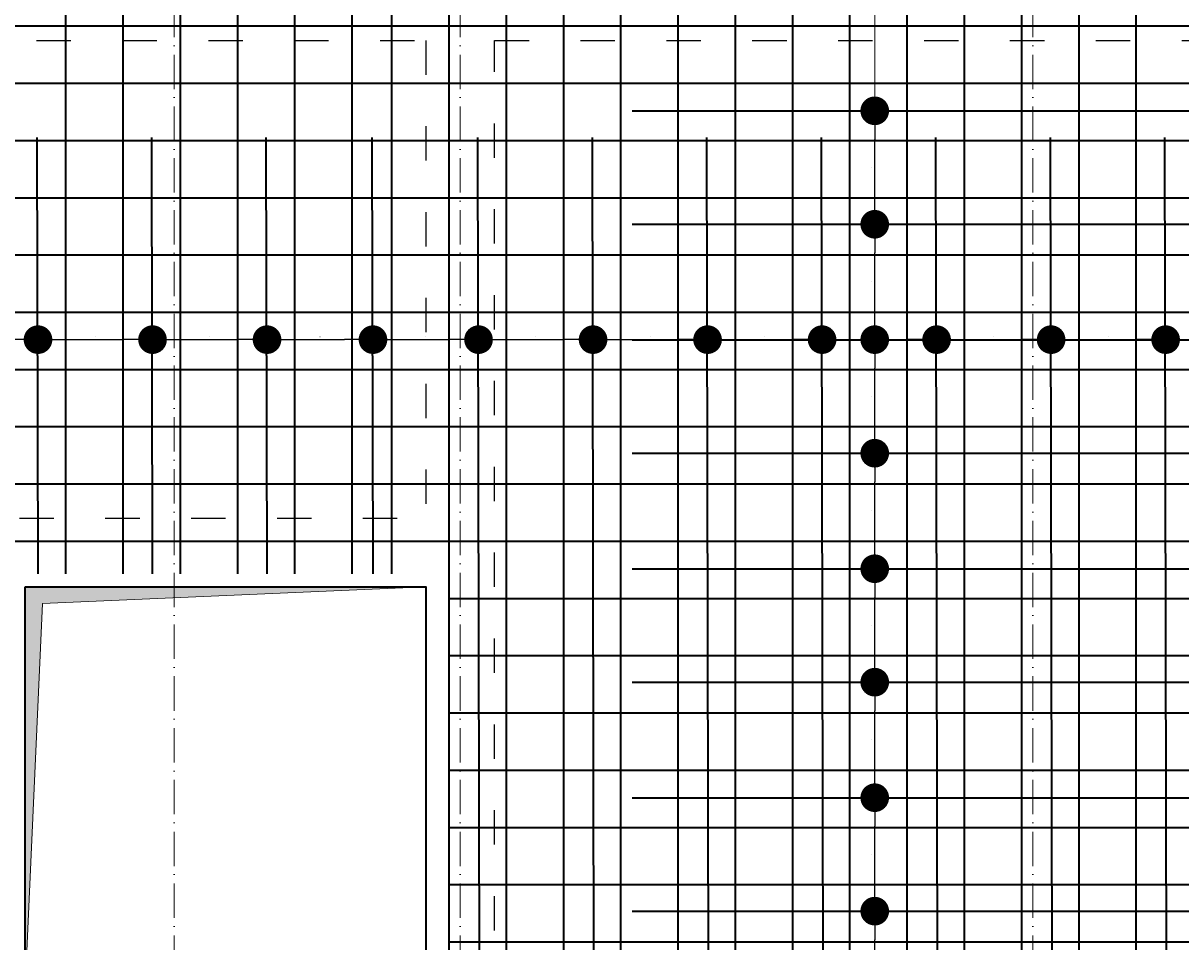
# Model space of a CAD drawing. Header units: millimetres. Extents: x 295948 to 312016, y 6878 to 18016.
# Tile 159 of 252: x 304158 to 304562, y 15957 to 16278. Entities that reach past the tile are written whole.
import ezdxf

# ---------------------------------------------------------------- set-up
doc = ezdxf.new("R2010")
doc.units = ezdxf.units.MM
doc.linetypes.add('ACAD_ISO03W100', pattern=[30, 12, -18])
doc.linetypes.add('ACAD_ISO10W100', pattern=[18, 12, -3, 0, -3])
for name, color, linetype, lineweight in [('konstrukcja', 3, 'Continuous', 35), ('konstrukcja wymiary', 1, 'Continuous', 13), ('osie', 5, 'ACAD_ISO10W100', 13), ('zbrojenie płyty', 141, 'Continuous', 35)]:
    doc.layers.add(name, color=color, linetype=linetype, lineweight=lineweight)
doc.layers.add('przerywane', color=6, linetype='ACAD_ISO03W100')
doc.styles.get("Standard").update_dxf_attribs({"font": 'romand.shx', "oblique": 10})
doc.dimstyles.new('kropki', dxfattribs={"dimtxt": 0.001, "dimasz": 10, "dimexe": 1.25, "dimexo": 0.625, "dimgap": 1, "dimtad": 1, "dimtxsty": 'Standard', "dimblk": 'DOT', "dimcen": 2.5, "dimadec": 0, "dimazin": 0, "dimtfac": 1, "dimtmove": 0, "dimatfit": 3, "dimfxl": 1, "dimfxlon": 1, "dimarcsym": 0})

# ---------------------------------------------------------------- blocks, each defined once
blk = doc.blocks.new('_Dot')
at = {"color": 0, "linetype": 'ByBlock', "lineweight": -2}
blk.add_line((-0.5, 0), (-1, 0), dxfattribs=at)
at = {"color": 0, "linetype": 'ByBlock', "const_width": 0.5}
blk.add_lwpolyline([(-0.25, 0, 1), (0.25, 0, 1)], format="xyb", close=True, dxfattribs=at)
blk = doc.blocks.new('*D2638')
at = {"layer": 'Defpoints', "color": 0, "transparency": 16777216}
for p in [(304122.93, 16177.24), (304162.93, 16177.24), (304162.93, 16167.65)]:
    blk.add_point(p, dxfattribs=at)
at = {"layer": 'konstrukcja wymiary', "color": 0, "lineweight": -2, "transparency": 16777216}
for p, q in [((304122.93, 16168.65), (304122.93, 16166.4)), ((304132.93, 16167.65), (304152.93, 16167.65)), ((304162.93, 16168.65), (304162.93, 16166.4))]:
    blk.add_line(p, q, dxfattribs=at)
at = {"layer": 'konstrukcja wymiary', "color": 0, "lineweight": -2, "transparency": 16777216, "xscale": 10, "yscale": 10, "zscale": 10, "rotation": 180}
blk.add_blockref('_Dot', (304122.93, 16167.65), dxfattribs=at)
at = {"layer": 'konstrukcja wymiary', "color": 0, "lineweight": -2, "transparency": 16777216, "xscale": 10, "yscale": 10, "zscale": 10}
blk.add_blockref('_Dot', (304162.93, 16167.65), dxfattribs=at)
at = {"layer": 'konstrukcja wymiary', "color": 0, "transparency": 16777216, "insert": (304142.93, 16168.65), "char_height": 0.001, "attachment_point": 5}
blk.add_mtext('40', dxfattribs=at)
blk = doc.blocks.new('*D2639')
at = {"layer": 'Defpoints', "color": 0, "transparency": 16777216}
for p in [(304162.93, 16177.24), (304202.93, 16177.24), (304202.93, 16167.65)]:
    blk.add_point(p, dxfattribs=at)
at = {"layer": 'konstrukcja wymiary', "color": 0, "lineweight": -2, "transparency": 16777216}
for p, q in [((304162.93, 16168.65), (304162.93, 16166.4)), ((304172.93, 16167.65), (304192.93, 16167.65)), ((304202.93, 16168.65), (304202.93, 16166.4))]:
    blk.add_line(p, q, dxfattribs=at)
at = {"layer": 'konstrukcja wymiary', "color": 0, "lineweight": -2, "transparency": 16777216, "xscale": 10, "yscale": 10, "zscale": 10, "rotation": 180}
blk.add_blockref('_Dot', (304162.93, 16167.65), dxfattribs=at)
at = {"layer": 'konstrukcja wymiary', "color": 0, "lineweight": -2, "transparency": 16777216, "xscale": 10, "yscale": 10, "zscale": 10}
blk.add_blockref('_Dot', (304202.93, 16167.65), dxfattribs=at)
at = {"layer": 'konstrukcja wymiary', "color": 0, "transparency": 16777216, "insert": (304182.93, 16168.65), "char_height": 0.001, "attachment_point": 5}
blk.add_mtext('40', dxfattribs=at)
blk = doc.blocks.new('*D2640')
at = {"layer": 'Defpoints', "color": 0, "transparency": 16777216}
for p in [(304202.93, 16177.24), (304242.93, 16177.24), (304242.93, 16167.65)]:
    blk.add_point(p, dxfattribs=at)
at = {"layer": 'konstrukcja wymiary', "color": 0, "lineweight": -2, "transparency": 16777216}
for p, q in [((304202.93, 16168.65), (304202.93, 16166.4)), ((304212.93, 16167.65), (304232.93, 16167.65)), ((304242.93, 16168.65), (304242.93, 16166.4))]:
    blk.add_line(p, q, dxfattribs=at)
at = {"layer": 'konstrukcja wymiary', "color": 0, "lineweight": -2, "transparency": 16777216, "xscale": 10, "yscale": 10, "zscale": 10, "rotation": 180}
blk.add_blockref('_Dot', (304202.93, 16167.65), dxfattribs=at)
at = {"layer": 'konstrukcja wymiary', "color": 0, "lineweight": -2, "transparency": 16777216, "xscale": 10, "yscale": 10, "zscale": 10}
blk.add_blockref('_Dot', (304242.93, 16167.65), dxfattribs=at)
at = {"layer": 'konstrukcja wymiary', "color": 0, "transparency": 16777216, "insert": (304222.93, 16168.65), "char_height": 0.001, "attachment_point": 5}
blk.add_mtext('40', dxfattribs=at)
blk = doc.blocks.new('*D2641')
at = {"layer": 'Defpoints', "color": 0, "transparency": 16777216}
for p in [(304242.93, 16177.24), (304279.93, 16177.24), (304279.93, 16167.65)]:
    blk.add_point(p, dxfattribs=at)
at = {"layer": 'konstrukcja wymiary', "color": 0, "lineweight": -2, "transparency": 16777216}
for p, q in [((304242.93, 16168.65), (304242.93, 16166.4)), ((304252.93, 16167.65), (304269.93, 16167.65)), ((304279.93, 16168.65), (304279.93, 16166.4))]:
    blk.add_line(p, q, dxfattribs=at)
at = {"layer": 'konstrukcja wymiary', "color": 0, "lineweight": -2, "transparency": 16777216, "xscale": 10, "yscale": 10, "zscale": 10, "rotation": 180}
blk.add_blockref('_Dot', (304242.93, 16167.65), dxfattribs=at)
at = {"layer": 'konstrukcja wymiary', "color": 0, "lineweight": -2, "transparency": 16777216, "xscale": 10, "yscale": 10, "zscale": 10}
blk.add_blockref('_Dot', (304279.93, 16167.65), dxfattribs=at)
at = {"layer": 'konstrukcja wymiary', "color": 0, "transparency": 16777216, "insert": (304261.43, 16168.65), "char_height": 0.001, "attachment_point": 5}
blk.add_mtext('37', dxfattribs=at)
blk = doc.blocks.new('*D2642')
at = {"layer": 'Defpoints', "color": 0, "transparency": 16777216}
for p in [(304279.93, 16177.24), (304316.81, 16177.24), (304316.81, 16167.65)]:
    blk.add_point(p, dxfattribs=at)
at = {"layer": 'konstrukcja wymiary', "color": 0, "lineweight": -2, "transparency": 16777216}
for p, q in [((304279.93, 16168.65), (304279.93, 16166.4)), ((304289.93, 16167.65), (304306.81, 16167.65)), ((304316.81, 16168.65), (304316.81, 16166.4))]:
    blk.add_line(p, q, dxfattribs=at)
at = {"layer": 'konstrukcja wymiary', "color": 0, "lineweight": -2, "transparency": 16777216, "xscale": 10, "yscale": 10, "zscale": 10, "rotation": 180}
blk.add_blockref('_Dot', (304279.93, 16167.65), dxfattribs=at)
at = {"layer": 'konstrukcja wymiary', "color": 0, "lineweight": -2, "transparency": 16777216, "xscale": 10, "yscale": 10, "zscale": 10}
blk.add_blockref('_Dot', (304316.81, 16167.65), dxfattribs=at)
at = {"layer": 'konstrukcja wymiary', "color": 0, "transparency": 16777216, "insert": (304298.37, 16168.65), "char_height": 0.001, "attachment_point": 5}
blk.add_mtext('36,88', dxfattribs=at)
blk = doc.blocks.new('*D2633')
at = {"layer": 'Defpoints', "color": 0, "transparency": 16777216}
for p in [(304316.81, 16177.24), (304356.81, 16177.24), (304356.81, 16167.65)]:
    blk.add_point(p, dxfattribs=at)
at = {"layer": 'konstrukcja wymiary', "color": 0, "lineweight": -2, "transparency": 16777216}
for p, q in [((304316.81, 16168.65), (304316.81, 16166.4)), ((304326.81, 16167.65), (304346.81, 16167.65)), ((304356.81, 16168.65), (304356.81, 16166.4))]:
    blk.add_line(p, q, dxfattribs=at)
at = {"layer": 'konstrukcja wymiary', "color": 0, "lineweight": -2, "transparency": 16777216, "xscale": 10, "yscale": 10, "zscale": 10, "rotation": 180}
blk.add_blockref('_Dot', (304316.81, 16167.65), dxfattribs=at)
at = {"layer": 'konstrukcja wymiary', "color": 0, "lineweight": -2, "transparency": 16777216, "xscale": 10, "yscale": 10, "zscale": 10}
blk.add_blockref('_Dot', (304356.81, 16167.65), dxfattribs=at)
at = {"layer": 'konstrukcja wymiary', "color": 0, "transparency": 16777216, "insert": (304336.81, 16168.65), "char_height": 0.001, "attachment_point": 5}
blk.add_mtext('40', dxfattribs=at)
blk = doc.blocks.new('*D2634')
at = {"layer": 'Defpoints', "color": 0, "transparency": 16777216}
for p in [(304356.81, 16177.24), (304396.81, 16177.24), (304396.81, 16167.65)]:
    blk.add_point(p, dxfattribs=at)
at = {"layer": 'konstrukcja wymiary', "color": 0, "lineweight": -2, "transparency": 16777216}
for p, q in [((304356.81, 16168.65), (304356.81, 16166.4)), ((304366.81, 16167.65), (304386.81, 16167.65)), ((304396.81, 16168.65), (304396.81, 16166.4))]:
    blk.add_line(p, q, dxfattribs=at)
at = {"layer": 'konstrukcja wymiary', "color": 0, "lineweight": -2, "transparency": 16777216, "xscale": 10, "yscale": 10, "zscale": 10, "rotation": 180}
blk.add_blockref('_Dot', (304356.81, 16167.65), dxfattribs=at)
at = {"layer": 'konstrukcja wymiary', "color": 0, "lineweight": -2, "transparency": 16777216, "xscale": 10, "yscale": 10, "zscale": 10}
blk.add_blockref('_Dot', (304396.81, 16167.65), dxfattribs=at)
at = {"layer": 'konstrukcja wymiary', "color": 0, "transparency": 16777216, "insert": (304376.81, 16168.65), "char_height": 0.001, "attachment_point": 5}
blk.add_mtext('40', dxfattribs=at)
blk = doc.blocks.new('*D2635')
at = {"layer": 'Defpoints', "color": 0, "transparency": 16777216}
for p in [(304396.81, 16177.24), (304436.81, 16177.24), (304436.81, 16167.65)]:
    blk.add_point(p, dxfattribs=at)
at = {"layer": 'konstrukcja wymiary', "color": 0, "lineweight": -2, "transparency": 16777216}
for p, q in [((304396.81, 16168.65), (304396.81, 16166.4)), ((304406.81, 16167.65), (304426.81, 16167.65)), ((304436.81, 16168.65), (304436.81, 16166.4))]:
    blk.add_line(p, q, dxfattribs=at)
at = {"layer": 'konstrukcja wymiary', "color": 0, "lineweight": -2, "transparency": 16777216, "xscale": 10, "yscale": 10, "zscale": 10, "rotation": 180}
blk.add_blockref('_Dot', (304396.81, 16167.65), dxfattribs=at)
at = {"layer": 'konstrukcja wymiary', "color": 0, "lineweight": -2, "transparency": 16777216, "xscale": 10, "yscale": 10, "zscale": 10}
blk.add_blockref('_Dot', (304436.81, 16167.65), dxfattribs=at)
at = {"layer": 'konstrukcja wymiary', "color": 0, "transparency": 16777216, "insert": (304416.81, 16168.65), "char_height": 0.001, "attachment_point": 5}
blk.add_mtext('40', dxfattribs=at)
blk = doc.blocks.new('*D2636')
at = {"layer": 'Defpoints', "color": 0, "transparency": 16777216}
for p in [(304436.81, 16177.24), (304476.81, 16177.24), (304476.81, 16167.65)]:
    blk.add_point(p, dxfattribs=at)
at = {"layer": 'konstrukcja wymiary', "color": 0, "lineweight": -2, "transparency": 16777216}
for p, q in [((304436.81, 16168.65), (304436.81, 16166.4)), ((304446.81, 16167.65), (304466.81, 16167.65)), ((304476.81, 16168.65), (304476.81, 16166.4))]:
    blk.add_line(p, q, dxfattribs=at)
at = {"layer": 'konstrukcja wymiary', "color": 0, "lineweight": -2, "transparency": 16777216, "xscale": 10, "yscale": 10, "zscale": 10, "rotation": 180}
blk.add_blockref('_Dot', (304436.81, 16167.65), dxfattribs=at)
at = {"layer": 'konstrukcja wymiary', "color": 0, "lineweight": -2, "transparency": 16777216, "xscale": 10, "yscale": 10, "zscale": 10}
blk.add_blockref('_Dot', (304476.81, 16167.65), dxfattribs=at)
at = {"layer": 'konstrukcja wymiary', "color": 0, "transparency": 16777216, "insert": (304456.81, 16168.65), "char_height": 0.001, "attachment_point": 5}
blk.add_mtext('40', dxfattribs=at)
blk = doc.blocks.new('*D2637')
at = {"layer": 'Defpoints', "color": 0, "transparency": 16777216}
for p in [(304476.81, 16177.24), (304516.81, 16177.24), (304516.81, 16167.65)]:
    blk.add_point(p, dxfattribs=at)
at = {"layer": 'konstrukcja wymiary', "color": 0, "lineweight": -2, "transparency": 16777216}
for p, q in [((304476.81, 16168.65), (304476.81, 16166.4)), ((304486.81, 16167.65), (304506.81, 16167.65)), ((304516.81, 16168.65), (304516.81, 16166.4))]:
    blk.add_line(p, q, dxfattribs=at)
at = {"layer": 'konstrukcja wymiary', "color": 0, "lineweight": -2, "transparency": 16777216, "xscale": 10, "yscale": 10, "zscale": 10, "rotation": 180}
blk.add_blockref('_Dot', (304476.81, 16167.65), dxfattribs=at)
at = {"layer": 'konstrukcja wymiary', "color": 0, "lineweight": -2, "transparency": 16777216, "xscale": 10, "yscale": 10, "zscale": 10}
blk.add_blockref('_Dot', (304516.81, 16167.65), dxfattribs=at)
at = {"layer": 'konstrukcja wymiary', "color": 0, "transparency": 16777216, "insert": (304496.81, 16168.65), "char_height": 0.001, "attachment_point": 5}
blk.add_mtext('40', dxfattribs=at)
blk = doc.blocks.new('*D2643')
at = {"layer": 'Defpoints', "color": 0, "transparency": 16777216}
for p in [(304516.81, 16177.24), (304556.81, 16177.24), (304556.81, 16167.65)]:
    blk.add_point(p, dxfattribs=at)
at = {"layer": 'konstrukcja wymiary', "color": 0, "lineweight": -2, "transparency": 16777216}
for p, q in [((304516.81, 16168.65), (304516.81, 16166.4)), ((304526.81, 16167.65), (304546.81, 16167.65)), ((304556.81, 16168.65), (304556.81, 16166.4))]:
    blk.add_line(p, q, dxfattribs=at)
at = {"layer": 'konstrukcja wymiary', "color": 0, "lineweight": -2, "transparency": 16777216, "xscale": 10, "yscale": 10, "zscale": 10, "rotation": 180}
blk.add_blockref('_Dot', (304516.81, 16167.65), dxfattribs=at)
at = {"layer": 'konstrukcja wymiary', "color": 0, "lineweight": -2, "transparency": 16777216, "xscale": 10, "yscale": 10, "zscale": 10}
blk.add_blockref('_Dot', (304556.81, 16167.65), dxfattribs=at)
at = {"layer": 'konstrukcja wymiary', "color": 0, "transparency": 16777216, "insert": (304536.81, 16168.65), "char_height": 0.001, "attachment_point": 5}
blk.add_mtext('40', dxfattribs=at)
blk = doc.blocks.new('*D2644')
at = {"layer": 'Defpoints', "color": 0, "transparency": 16777216}
for p in [(304556.81, 16177.24), (304596.81, 16177.24), (304596.81, 16167.65)]:
    blk.add_point(p, dxfattribs=at)
at = {"layer": 'konstrukcja wymiary', "color": 0, "lineweight": -2, "transparency": 16777216}
for p, q in [((304556.81, 16168.65), (304556.81, 16166.4)), ((304566.81, 16167.65), (304586.81, 16167.65)), ((304596.81, 16168.65), (304596.81, 16166.4))]:
    blk.add_line(p, q, dxfattribs=at)
at = {"layer": 'konstrukcja wymiary', "color": 0, "lineweight": -2, "transparency": 16777216, "xscale": 10, "yscale": 10, "zscale": 10, "rotation": 180}
blk.add_blockref('_Dot', (304556.81, 16167.65), dxfattribs=at)
at = {"layer": 'konstrukcja wymiary', "color": 0, "lineweight": -2, "transparency": 16777216, "xscale": 10, "yscale": 10, "zscale": 10}
blk.add_blockref('_Dot', (304596.81, 16167.65), dxfattribs=at)
at = {"layer": 'konstrukcja wymiary', "color": 0, "transparency": 16777216, "insert": (304576.81, 16168.65), "char_height": 0.001, "attachment_point": 5}
blk.add_mtext('40', dxfattribs=at)
blk = doc.blocks.new('*D2684')
at = {"layer": 'Defpoints', "color": 0, "transparency": 16777216}
for p in [(304445.44, 15967.96), (304455.2, 15967.96), (304445.44, 15927.6)]:
    blk.add_point(p, dxfattribs=at)
at = {"layer": 'konstrukcja wymiary', "color": 0, "lineweight": -2, "transparency": 16777216}
for p, q in [((304454.2, 15967.96), (304456.45, 15967.96)), ((304455.2, 15937.6), (304455.2, 15957.96)), ((304454.2, 15927.6), (304456.45, 15927.6))]:
    blk.add_line(p, q, dxfattribs=at)
at = {"layer": 'konstrukcja wymiary', "color": 0, "lineweight": -2, "transparency": 16777216, "xscale": 10, "yscale": 10, "zscale": 10}
for p, rotation in [((304455.2, 15967.96), 90), ((304455.2, 15927.6), 270)]:
    blk.add_blockref('_Dot', p, dxfattribs=dict(at, rotation=rotation))
at = {"layer": 'konstrukcja wymiary', "color": 0, "transparency": 16777216, "insert": (304454.2, 15947.78), "char_height": 0.001, "attachment_point": 5, "rotation": 90}
blk.add_mtext('40,35', dxfattribs=at)
blk = doc.blocks.new('*D2685')
at = {"layer": 'Defpoints', "color": 0, "transparency": 16777216}
for p in [(304445.44, 16007.6), (304455.2, 16007.6), (304445.44, 15967.96)]:
    blk.add_point(p, dxfattribs=at)
at = {"layer": 'konstrukcja wymiary', "color": 0, "lineweight": -2, "transparency": 16777216}
for p, q in [((304454.2, 16007.6), (304456.45, 16007.6)), ((304455.2, 15977.96), (304455.2, 15997.6)), ((304454.2, 15967.96), (304456.45, 15967.96))]:
    blk.add_line(p, q, dxfattribs=at)
at = {"layer": 'konstrukcja wymiary', "color": 0, "lineweight": -2, "transparency": 16777216, "xscale": 10, "yscale": 10, "zscale": 10}
for p, rotation in [((304455.2, 16007.6), 90), ((304455.2, 15967.96), 270)]:
    blk.add_blockref('_Dot', p, dxfattribs=dict(at, rotation=rotation))
at = {"layer": 'konstrukcja wymiary', "color": 0, "transparency": 16777216, "insert": (304454.2, 15987.78), "char_height": 0.001, "attachment_point": 5, "rotation": 90}
blk.add_mtext('39,65', dxfattribs=at)
blk = doc.blocks.new('*D2672')
at = {"layer": 'Defpoints', "color": 0, "transparency": 16777216}
for p in [(304445.44, 16047.96), (304455.2, 16047.96), (304445.44, 16007.6)]:
    blk.add_point(p, dxfattribs=at)
at = {"layer": 'konstrukcja wymiary', "color": 0, "lineweight": -2, "transparency": 16777216}
for p, q in [((304454.2, 16047.96), (304456.45, 16047.96)), ((304455.2, 16017.6), (304455.2, 16037.96)), ((304454.2, 16007.6), (304456.45, 16007.6))]:
    blk.add_line(p, q, dxfattribs=at)
at = {"layer": 'konstrukcja wymiary', "color": 0, "lineweight": -2, "transparency": 16777216, "xscale": 10, "yscale": 10, "zscale": 10}
for p, rotation in [((304455.2, 16047.96), 90), ((304455.2, 16007.6), 270)]:
    blk.add_blockref('_Dot', p, dxfattribs=dict(at, rotation=rotation))
at = {"layer": 'konstrukcja wymiary', "color": 0, "transparency": 16777216, "insert": (304454.2, 16027.78), "char_height": 0.001, "attachment_point": 5, "rotation": 90}
blk.add_mtext('40,35', dxfattribs=at)
blk = doc.blocks.new('*D2673')
at = {"layer": 'Defpoints', "color": 0, "transparency": 16777216}
for p in [(304445.44, 16087.6), (304455.2, 16087.6), (304445.44, 16047.96)]:
    blk.add_point(p, dxfattribs=at)
at = {"layer": 'konstrukcja wymiary', "color": 0, "lineweight": -2, "transparency": 16777216}
for p, q in [((304454.2, 16087.6), (304456.45, 16087.6)), ((304455.2, 16057.96), (304455.2, 16077.6)), ((304454.2, 16047.96), (304456.45, 16047.96))]:
    blk.add_line(p, q, dxfattribs=at)
at = {"layer": 'konstrukcja wymiary', "color": 0, "lineweight": -2, "transparency": 16777216, "xscale": 10, "yscale": 10, "zscale": 10}
for p, rotation in [((304455.2, 16087.6), 90), ((304455.2, 16047.96), 270)]:
    blk.add_blockref('_Dot', p, dxfattribs=dict(at, rotation=rotation))
at = {"layer": 'konstrukcja wymiary', "color": 0, "transparency": 16777216, "insert": (304454.2, 16067.78), "char_height": 0.001, "attachment_point": 5, "rotation": 90}
blk.add_mtext('39,65', dxfattribs=at)
blk = doc.blocks.new('*D2674')
at = {"layer": 'Defpoints', "color": 0, "transparency": 16777216}
for p in [(304445.44, 16127.96), (304455.2, 16127.96), (304445.44, 16087.6)]:
    blk.add_point(p, dxfattribs=at)
at = {"layer": 'konstrukcja wymiary', "color": 0, "lineweight": -2, "transparency": 16777216}
for p, q in [((304454.2, 16127.96), (304456.45, 16127.96)), ((304455.2, 16097.6), (304455.2, 16117.96)), ((304454.2, 16087.6), (304456.45, 16087.6))]:
    blk.add_line(p, q, dxfattribs=at)
at = {"layer": 'konstrukcja wymiary', "color": 0, "lineweight": -2, "transparency": 16777216, "xscale": 10, "yscale": 10, "zscale": 10}
for p, rotation in [((304455.2, 16127.96), 90), ((304455.2, 16087.6), 270)]:
    blk.add_blockref('_Dot', p, dxfattribs=dict(at, rotation=rotation))
at = {"layer": 'konstrukcja wymiary', "color": 0, "transparency": 16777216, "insert": (304454.2, 16107.78), "char_height": 0.001, "attachment_point": 5, "rotation": 90}
blk.add_mtext('40,35', dxfattribs=at)
blk = doc.blocks.new('*D2675')
at = {"layer": 'Defpoints', "color": 0, "transparency": 16777216}
for p in [(304445.81, 16167.65), (304455.2, 16167.65), (304445.44, 16127.96)]:
    blk.add_point(p, dxfattribs=at)
at = {"layer": 'konstrukcja wymiary', "color": 0, "lineweight": -2, "transparency": 16777216}
for p, q in [((304454.2, 16167.65), (304456.45, 16167.65)), ((304455.2, 16137.96), (304455.2, 16157.65)), ((304454.2, 16127.96), (304456.45, 16127.96))]:
    blk.add_line(p, q, dxfattribs=at)
at = {"layer": 'konstrukcja wymiary', "color": 0, "lineweight": -2, "transparency": 16777216, "xscale": 10, "yscale": 10, "zscale": 10}
for p, rotation in [((304455.2, 16167.65), 90), ((304455.2, 16127.96), 270)]:
    blk.add_blockref('_Dot', p, dxfattribs=dict(at, rotation=rotation))
at = {"layer": 'konstrukcja wymiary', "color": 0, "transparency": 16777216, "insert": (304454.2, 16147.8), "char_height": 0.001, "attachment_point": 5, "rotation": 90}
blk.add_mtext('39,69', dxfattribs=at)
blk = doc.blocks.new('*D2676')
at = {"layer": 'Defpoints', "color": 0, "transparency": 16777216}
for p in [(304445.44, 16207.96), (304455.2, 16207.96), (304445.81, 16167.65)]:
    blk.add_point(p, dxfattribs=at)
at = {"layer": 'konstrukcja wymiary', "color": 0, "lineweight": -2, "transparency": 16777216}
for p, q in [((304454.2, 16207.96), (304456.45, 16207.96)), ((304455.2, 16177.65), (304455.2, 16197.96)), ((304454.2, 16167.65), (304456.45, 16167.65))]:
    blk.add_line(p, q, dxfattribs=at)
at = {"layer": 'konstrukcja wymiary', "color": 0, "lineweight": -2, "transparency": 16777216, "xscale": 10, "yscale": 10, "zscale": 10}
for p, rotation in [((304455.2, 16207.96), 90), ((304455.2, 16167.65), 270)]:
    blk.add_blockref('_Dot', p, dxfattribs=dict(at, rotation=rotation))
at = {"layer": 'konstrukcja wymiary', "color": 0, "transparency": 16777216, "insert": (304454.2, 16187.8), "char_height": 0.001, "attachment_point": 5, "rotation": 90}
blk.add_mtext('40,31', dxfattribs=at)
blk = doc.blocks.new('*D2677')
at = {"layer": 'Defpoints', "color": 0, "transparency": 16777216}
for p in [(304445.44, 16247.6), (304455.2, 16247.6), (304445.44, 16207.96)]:
    blk.add_point(p, dxfattribs=at)
at = {"layer": 'konstrukcja wymiary', "color": 0, "lineweight": -2, "transparency": 16777216}
for p, q in [((304454.2, 16247.6), (304456.45, 16247.6)), ((304455.2, 16217.96), (304455.2, 16237.6)), ((304454.2, 16207.96), (304456.45, 16207.96))]:
    blk.add_line(p, q, dxfattribs=at)
at = {"layer": 'konstrukcja wymiary', "color": 0, "lineweight": -2, "transparency": 16777216, "xscale": 10, "yscale": 10, "zscale": 10}
for p, rotation in [((304455.2, 16247.6), 90), ((304455.2, 16207.96), 270)]:
    blk.add_blockref('_Dot', p, dxfattribs=dict(at, rotation=rotation))
at = {"layer": 'konstrukcja wymiary', "color": 0, "transparency": 16777216, "insert": (304454.2, 16227.78), "char_height": 0.001, "attachment_point": 5, "rotation": 90}
blk.add_mtext('39,65', dxfattribs=at)

msp = doc.modelspace()

# ---------------------------------------------------------------- hatches: boundary and pattern name
at = {"layer": 'konstrukcja wymiary'}
h = msp.add_hatch(color=256, dxfattribs=at)
h.dxf.hatch_style = 1
h.paths.add_polyline_path([(304164.508, 16075.455), (304158.44, 15941.224), (304158.44, 16081.224), (304298.44, 16081.224)])

# ---------------------------------------------------------------- linework, layer by layer
at = {"layer": 'konstrukcja'}
msp.add_lwpolyline([(304158.44, 16081.224), (304298.44, 16081.224), (304298.44, 15941.224), (304158.44, 15941.224)], close=True, dxfattribs=at)
at = {"layer": 'konstrukcja wymiary'}
msp.add_line((304455.197, 16237.605), (304455.197, 16908.437), dxfattribs=at)
msp.add_lwpolyline([(304164.508, 16075.455), (304158.44, 15941.224), (304158.44, 16081.224), (304298.44, 16081.224)], close=True, dxfattribs=at)
at = {"layer": 'osie'}
for p, q in [((304210.44, 17045.509), (304210.44, 15571.332)), ((304310.44, 17045.509), (304310.44, 15571.332)), ((304510.44, 17045.509), (304510.44, 15571.332))]:
    msp.add_line(p, q, dxfattribs=at)
at = {"layer": 'przerywane'}
for p, q in [((303802.44, 16272.224), (304298.44, 16272.224)), ((304298.44, 16272.224), (304298.44, 16105.224)), ((304322.44, 16272.224), (304918.556, 16272.224)), ((304322.44, 15661.224), (304322.44, 16272.224)), ((304066.44, 16105.224), (304298.44, 16105.224)), ((304298.44, 16081.224), (304066.44, 16081.224)), ((304298.44, 16081.224), (304298.44, 15721.224))]:
    msp.add_line(p, q, dxfattribs=at)
at = {"layer": 'zbrojenie płyty'}
for p, q in [((304172.558, 16887.224), (304172.558, 16085.867)), ((304212.558, 16887.224), (304212.558, 16085.867)), ((304252.558, 16887.224), (304252.558, 16085.867)), ((304286.44, 16887.224), (304286.44, 16085.867)), ((304326.44, 16887.224), (304326.44, 15887.224)), ((304366.44, 16887.224), (304366.44, 15887.224)), ((304406.44, 16887.224), (304406.44, 15887.224)), ((304446.44, 16887.224), (304446.44, 15887.224)), ((304486.44, 16887.224), (304486.44, 15887.224)), ((304526.44, 16887.224), (304526.44, 15887.224)), ((304192.558, 16686.224), (304192.558, 16085.867)), ((304232.558, 16686.224), (304232.558, 16085.867)), ((304272.558, 16686.224), (304272.558, 16085.867)), ((304306.44, 16626.224), (304306.44, 15626.224)), ((304346.44, 16626.224), (304346.44, 15626.224)), ((304386.44, 16626.224), (304386.44, 15626.224)), ((304426.44, 16626.224), (304426.44, 15626.224)), ((304466.44, 16626.224), (304466.44, 15626.224)), ((304506.44, 16626.224), (304506.44, 15626.224)), ((304546.44, 16626.224), (304546.44, 15626.224)), ((303752.132, 16277.243), (304952.132, 16277.243)), ((303450.44, 16257.243), (304650.44, 16257.243)), ((304370.498, 16247.605), (304870.498, 16247.605)), ((303752.132, 16237.243), (304952.132, 16237.243)), ((304162.558, 16238.243), (304162.862, 16085.867)), ((304202.558, 16238.243), (304202.862, 16085.867)), ((304242.558, 16238.243), (304242.862, 16085.867)), ((304279.558, 16238.243), (304279.863, 16085.867)), ((304316.44, 16238.243), (304317.44, 15738.243)), ((304356.44, 16238.243), (304357.44, 15738.243)), ((304396.44, 16238.243), (304397.44, 15738.243)), ((304436.44, 16238.243), (304437.44, 15738.243)), ((304476.44, 16238.243), (304477.44, 15738.243)), ((304516.44, 16238.243), (304517.44, 15738.243)), ((304556.44, 16238.243), (304557.44, 15738.243)), ((303450.44, 16217.243), (304650.44, 16217.243)), ((304370.498, 16207.957), (304870.498, 16207.957)), ((303752.132, 16197.243), (304952.132, 16197.243)), ((303450.44, 16177.243), (304650.44, 16177.243)), ((304370.498, 16167.605), (304870.498, 16167.605)), ((303752.132, 16157.243), (304952.132, 16157.243)), ((303450.44, 16137.243), (304650.44, 16137.243)), ((304370.498, 16127.957), (304870.498, 16127.957)), ((303752.132, 16117.243), (304952.132, 16117.243)), ((303450.44, 16097.243), (304650.44, 16097.243)), ((304370.498, 16087.605), (304870.498, 16087.605)), ((304306.44, 16077.243), (304952.132, 16077.243)), ((304306.44, 16057.243), (304650.44, 16057.243)), ((304370.498, 16047.957), (304870.498, 16047.957)), ((304306.44, 16037.243), (304952.132, 16037.243)), ((304306.44, 16017.243), (304650.44, 16017.243)), ((304370.498, 16007.605), (304870.498, 16007.605)), ((304306.44, 15997.243), (304952.132, 15997.243)), ((304306.44, 15977.243), (304650.44, 15977.243)), ((304370.498, 15967.957), (304870.498, 15967.957)), ((304306.44, 15957.243), (304952.132, 15957.243))]:
    msp.add_line(p, q, dxfattribs=at)

# ---------------------------------------------------------------- dimensions: what is measured, and where the dimension line sits
at = {"layer": 'konstrukcja wymiary'}
for base, p1, p2, picture, middle in [((304455.197, 16247.605), (304445.44, 16207.957), (304445.44, 16247.605), '*D2677', (304454.197, 16227.781)), ((304455.197, 16207.957), (304445.805, 16167.647), (304445.44, 16207.957), '*D2676', (304454.197, 16187.802)), ((304455.197, 16167.647), (304445.44, 16127.957), (304445.805, 16167.647), '*D2675', (304454.197, 16147.802)), ((304455.197, 16127.957), (304445.44, 16087.605), (304445.44, 16127.957), '*D2674', (304454.197, 16107.781)), ((304455.197, 16087.605), (304445.44, 16047.957), (304445.44, 16087.605), '*D2673', (304454.197, 16067.781)), ((304455.197, 16047.957), (304445.44, 16007.605), (304445.44, 16047.957), '*D2672', (304454.197, 16027.781)), ((304455.197, 16007.605), (304445.44, 15967.957), (304445.44, 16007.605), '*D2685', (304454.197, 15987.781)), ((304455.197, 15967.957), (304445.44, 15927.605), (304445.44, 15967.957), '*D2684', (304454.197, 15947.781))]:
    dim = msp.add_linear_dim(base=base, p1=p1, p2=p2, angle=90, dimstyle='kropki', override={"dimtmove": 1}, dxfattribs=at)
    dim.commit()
    dim.dimension.update_dxf_attribs({"geometry": picture, "text_midpoint": middle})
for base, p1, p2, picture, middle in [((304162.925, 16167.647), (304122.925, 16177.243), (304162.925, 16177.243), '*D2638', (304142.925, 16168.648)), ((304202.925, 16167.647), (304162.925, 16177.243), (304202.925, 16177.243), '*D2639', (304182.925, 16168.648)), ((304242.925, 16167.647), (304202.925, 16177.243), (304242.925, 16177.243), '*D2640', (304222.925, 16168.648)), ((304279.926, 16167.647), (304242.925, 16177.243), (304279.926, 16177.243), '*D2641', (304261.426, 16168.648)), ((304316.807, 16167.647), (304279.926, 16177.243), (304316.807, 16177.243), '*D2642', (304298.367, 16168.648)), ((304356.807, 16167.647), (304316.807, 16177.243), (304356.807, 16177.243), '*D2633', (304336.807, 16168.648)), ((304396.807, 16167.647), (304356.807, 16177.243), (304396.807, 16177.243), '*D2634', (304376.807, 16168.648)), ((304436.807, 16167.647), (304396.807, 16177.243), (304436.807, 16177.243), '*D2635', (304416.807, 16168.648)), ((304476.807, 16167.647), (304436.807, 16177.243), (304476.807, 16177.243), '*D2636', (304456.807, 16168.648)), ((304516.807, 16167.647), (304476.807, 16177.243), (304516.807, 16177.243), '*D2637', (304496.807, 16168.648)), ((304556.807, 16167.647), (304516.807, 16177.243), (304556.807, 16177.243), '*D2643', (304536.807, 16168.648)), ((304596.807, 16167.647), (304556.807, 16177.243), (304596.807, 16177.243), '*D2644', (304576.807, 16168.648))]:
    dim = msp.add_linear_dim(base=base, p1=p1, p2=p2, dimstyle='kropki', override={"dimtmove": 1}, dxfattribs=at)
    dim.commit()
    dim.dimension.update_dxf_attribs({"geometry": picture, "text_midpoint": middle})

doc.saveas('drawing.dxf')
